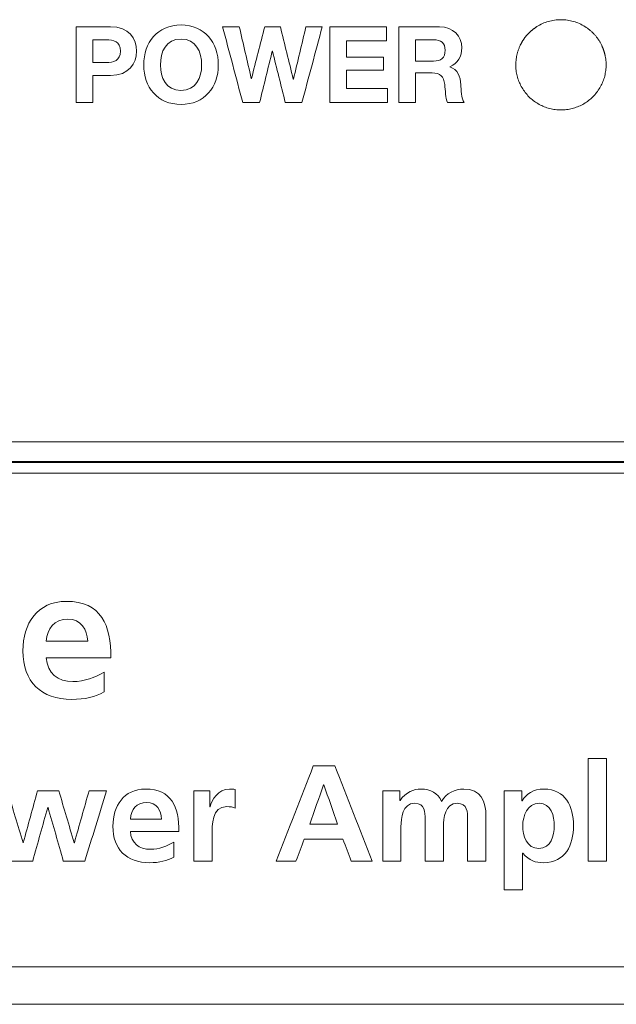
# Model space of a CAD drawing. Header units: millimetres. Extents: x 0 to 2122, y 0 to 1639.
# Tile 7 of 85: x 354 to 367, y 784 to 807. Entities that reach past the tile are written whole.
import ezdxf

# ---------------------------------------------------------------- set-up
doc = ezdxf.new("R2010")
doc.units = ezdxf.units.MM
doc.layers.add('1', color=7, linetype='Continuous', true_color=0xffffff)
doc.layers.add('3', color=7, linetype='Continuous', true_color=0xffffff)

msp = doc.modelspace()

# ---------------------------------------------------------------- linework, layer by layer
at = {"layer": '1', "color": 7, "linetype": 'Continuous', "lineweight": 13}
for p, q in [((334.38, 797.118), (407.877, 797.118)), ((334.353, 796.637), (407.867, 796.637)), ((407.877, 796.665), (334.38, 796.665)), ((407.644, 796.387), (334.505, 796.387)), ((741.205, 784.907), (322.205, 784.907)), ((741.205, 784.037), (322.205, 784.037))]:
    msp.add_line(p, q, dxfattribs=at)
for points, knots in [([(365.206, 806.337), (365.209, 806.343), (365.214, 806.353), (365.222, 806.368), (365.23, 806.384), (365.238, 806.399), (365.246, 806.414), (365.255, 806.428), (365.264, 806.443), (365.273, 806.457), (365.282, 806.471), (365.291, 806.485), (365.301, 806.499), (365.311, 806.513), (365.321, 806.526), (365.331, 806.539), (365.341, 806.552), (365.352, 806.565), (365.363, 806.578), (365.374, 806.59), (365.385, 806.603), (365.397, 806.615), (365.409, 806.627), (365.42, 806.639), (365.433, 806.65), (365.445, 806.662), (365.457, 806.673), (365.47, 806.684), (365.483, 806.695), (365.496, 806.705), (365.51, 806.716), (365.523, 806.726), (365.537, 806.736), (365.551, 806.746), (365.565, 806.756), (365.579, 806.766), (365.631, 806.799), (365.723, 806.849), (365.862, 806.9), (366.006, 806.931), (366.155, 806.941), (366.303, 806.931), (366.448, 806.9), (366.587, 806.849), (366.684, 806.796), (366.744, 806.757), (366.772, 806.738), (366.798, 806.718), (366.824, 806.697), (366.849, 806.676), (366.873, 806.654), (366.897, 806.632), (366.92, 806.608), (366.942, 806.584), (366.963, 806.56), (366.983, 806.534), (367.003, 806.508), (367.022, 806.481), (367.04, 806.454), (367.057, 806.426), (367.073, 806.397), (367.089, 806.368), (367.099, 806.347), (367.104, 806.337)], [0, 0, 0, 0, 0.007327, 0.014623, 0.02189, 0.02913, 0.036345, 0.043536, 0.050704, 0.057853, 0.064984, 0.072098, 0.079198, 0.086286, 0.093363, 0.100431, 0.107492, 0.114549, 0.121603, 0.128656, 0.135709, 0.142766, 0.149827, 0.156896, 0.163973, 0.17106, 0.17816, 0.185275, 0.192405, 0.199554, 0.206723, 0.213914, 0.221128, 0.228368, 0.235635, 0.242932, 0.250259, 0.313318, 0.375103, 0.436888, 0.499947, 0.563034, 0.624846, 0.686658, 0.749747, 0.763965, 0.778073, 0.792085, 0.806012, 0.819869, 0.83367, 0.847428, 0.861158, 0.874873, 0.888589, 0.902319, 0.916077, 0.929878, 0.943735, 0.957662, 0.971673, 0.985782, 1, 1, 1, 1]), ([(367.104, 806.337), (367.106, 806.332), (367.111, 806.322), (367.117, 806.307), (367.124, 806.292), (367.13, 806.277), (367.136, 806.261), (367.142, 806.246), (367.147, 806.23), (367.153, 806.215), (367.158, 806.199), (367.163, 806.183), (367.167, 806.167), (367.171, 806.152), (367.175, 806.136), (367.179, 806.119), (367.183, 806.103), (367.189, 806.071), (367.197, 806.021), (367.204, 805.955), (367.206, 805.889), (367.203, 805.801), (367.189, 805.691), (367.157, 805.563), (367.108, 805.44), (367.044, 805.324), (366.967, 805.217), (366.876, 805.12), (366.774, 805.036), (366.662, 804.965), (366.542, 804.908), (366.417, 804.868), (366.287, 804.843), (366.155, 804.835), (366.022, 804.843), (365.892, 804.868), (365.766, 804.909), (365.647, 804.966), (365.535, 805.036), (365.433, 805.121), (365.343, 805.217), (365.265, 805.325), (365.201, 805.441), (365.153, 805.564), (365.12, 805.693), (365.107, 805.802), (365.104, 805.89), (365.107, 805.956), (365.113, 806.022), (365.122, 806.076), (365.131, 806.119), (365.139, 806.151), (365.147, 806.183), (365.157, 806.215), (365.168, 806.246), (365.18, 806.277), (365.192, 806.307), (365.202, 806.327), (365.206, 806.337)], [0, 0, 0, 0, 0.003923, 0.007839, 0.01175, 0.015655, 0.019557, 0.023456, 0.027352, 0.031248, 0.035144, 0.039041, 0.042939, 0.046841, 0.050747, 0.054657, 0.058573, 0.062496, 0.07824, 0.093921, 0.109602, 0.125345, 0.156524, 0.187703, 0.218935, 0.250168, 0.281453, 0.312738, 0.343999, 0.37526, 0.406436, 0.437612, 0.46885, 0.500088, 0.531374, 0.56266, 0.593917, 0.625174, 0.656348, 0.687523, 0.718766, 0.750009, 0.781296, 0.812582, 0.843835, 0.875087, 0.890712, 0.906276, 0.921839, 0.937465, 0.945309, 0.95313, 0.960935, 0.968732, 0.97653, 0.984335, 0.992156, 1, 1, 1, 1])]:
    msp.add_open_spline(points, degree=3, knots=knots, dxfattribs=at)
at = {"layer": '3', "color": 7, "linetype": 'Continuous', "lineweight": 13}
for points, knots in [([(354.883, 806.773), (354.883, 806.773), (355.678, 806.773), (355.678, 806.773), (356.118, 806.773), (356.288, 806.493), (356.288, 805.92), (356.118, 805.641), (355.678, 805.641), (355.678, 805.641), (355.271, 805.641), (355.271, 805.641)], [0, 0, 0, 0, 0.1428571, 0.1428571, 0.1428571, 0.2857143, 0.2857143, 0.4285714, 0.4285714, 0.4285714, 0.5714286, 0.5714286, 0.5714286, 0.5714286]), ([(357.321, 806.815), (357.867, 806.815), (358.188, 806.407), (358.188, 805.883), (358.188, 805.374), (357.867, 804.966), (356.775, 804.966), (356.453, 805.374), (356.453, 805.883), (356.453, 806.407), (356.775, 806.815), (357.321, 806.815)], [0, 0, 0, 0, 0.25, 0.25, 0.25, 0.5, 0.5, 0.75, 0.75, 0.75, 1, 1, 1, 1]), ([(362.382, 806.773), (362.382, 806.773), (363.334, 806.773), (363.334, 806.773), (363.65, 806.773), (363.85, 806.552), (363.85, 806.286), (363.85, 806.078), (363.766, 805.923), (363.571, 805.843)], [0, 0, 0, 0, 0.0769231, 0.0769231, 0.0769231, 0.1538462, 0.1538462, 0.1538462, 0.2307692, 0.2307692, 0.2307692, 0.2307692]), ([(355.271, 805.942), (355.271, 805.942), (355.572, 805.942), (355.572, 805.942), (355.752, 805.942), (355.913, 805.982), (355.913, 806.431), (355.752, 806.471), (355.572, 806.471), (355.572, 806.471), (355.271, 806.471), (355.271, 806.471)], [0, 0, 0, 0, 0.2, 0.2, 0.2, 0.4, 0.4, 0.6, 0.6, 0.6, 0.8, 0.8, 0.8, 0.8]), ([(357.32, 805.293), (357.669, 805.293), (357.8, 805.589), (357.8, 805.883), (357.8, 806.192), (357.669, 806.488), (356.972, 806.488), (356.841, 806.192), (356.841, 805.883), (356.841, 805.589), (356.972, 805.293), (357.32, 805.293)], [0, 0, 0, 0, 0.25, 0.25, 0.25, 0.5, 0.5, 0.75, 0.75, 0.75, 1, 1, 1, 1]), ([(362.77, 805.974), (362.77, 805.974), (363.195, 805.974), (363.195, 805.974), (363.368, 805.974), (363.462, 806.048), (363.462, 806.226), (363.462, 806.397), (363.368, 806.471), (363.195, 806.471), (363.195, 806.471), (362.77, 806.471), (362.77, 806.471)], [0, 0, 0, 0, 0.2, 0.2, 0.2, 0.4, 0.4, 0.4, 0.6, 0.6, 0.6, 0.8, 0.8, 0.8, 0.8]), ([(363.452, 805.431), (363.425, 805.616), (363.353, 805.698), (363.158, 805.698), (363.158, 805.698), (362.77, 805.698), (362.77, 805.698)], [0.6153846, 0.6153846, 0.6153846, 0.6153846, 0.6923077, 0.6923077, 0.6923077, 0.7692308, 0.7692308, 0.7692308, 0.7692308]), ([(363.571, 805.838), (363.761, 805.789), (363.815, 805.603), (363.828, 805.426), (363.835, 805.315), (363.833, 805.107), (363.902, 805.008)], [0.3076923, 0.3076923, 0.3076923, 0.3076923, 0.3846154, 0.3846154, 0.3846154, 0.4615385, 0.4615385, 0.4615385, 0.4615385]), ([(355.531, 791.301), (355.324, 791.187), (355.087, 791.128), (354.782, 791.128), (354.063, 791.128), (353.644, 791.543), (353.644, 792.258), (353.644, 792.888), (353.978, 793.409), (354.655, 793.409), (355.463, 793.409), (355.692, 792.854), (355.692, 792.093)], [0, 0, 0, 0, 0.125, 0.125, 0.125, 0.25, 0.25, 0.25, 0.375, 0.375, 0.375, 0.5, 0.5, 0.5, 0.5]), ([(355.15, 792.482), (355.133, 792.757), (355.006, 792.994), (354.371, 792.994), (354.211, 792.774), (354.185, 792.482)], [0, 0, 0, 0, 0.3333333, 0.3333333, 0.6666667, 0.6666667, 0.6666667, 0.6666667]), ([(354.185, 792.093), (354.211, 791.742), (354.456, 791.543), (354.807, 791.543), (355.083, 791.543), (355.319, 791.644), (355.531, 791.763)], [0.625, 0.625, 0.625, 0.625, 0.75, 0.75, 0.75, 0.875, 0.875, 0.875, 0.875]), ([(357.152, 787.461), (356.996, 787.375), (356.819, 787.331), (356.59, 787.331), (356.05, 787.331), (355.736, 787.642), (355.736, 788.179), (355.736, 788.652), (355.987, 789.043), (356.495, 789.043), (357.101, 789.043), (357.273, 788.627), (357.273, 788.055)], [0, 0, 0, 0, 0.125, 0.125, 0.125, 0.25, 0.25, 0.25, 0.375, 0.375, 0.375, 0.5, 0.5, 0.5, 0.5]), ([(358, 788.633), (358.019, 788.785), (358.194, 789.043), (358.447, 789.043), (358.489, 789.043), (358.534, 789.043), (358.578, 789.03)], [0.2727273, 0.2727273, 0.2727273, 0.2727273, 0.3636364, 0.3636364, 0.3636364, 0.4545455, 0.4545455, 0.4545455, 0.4545455]), ([(362.413, 788.776), (362.546, 788.976), (362.74, 789.043), (362.899, 789.043), (363.127, 789.043), (363.29, 788.957), (363.381, 788.754)], [0.15, 0.15, 0.15, 0.15, 0.2, 0.2, 0.2, 0.25, 0.25, 0.25, 0.25]), ([(363.381, 788.754), (363.48, 788.951), (363.693, 789.043), (363.893, 789.043), (364.296, 789.043), (364.411, 788.766), (364.411, 788.401), (364.411, 788.401), (364.411, 787.369), (364.411, 787.369)], [0.25, 0.25, 0.25, 0.25, 0.3, 0.3, 0.3, 0.35, 0.35, 0.35, 0.4, 0.4, 0.4, 0.4]), ([(365.251, 788.773), (365.347, 788.931), (365.509, 789.043), (365.759, 789.043), (366.261, 789.043), (366.446, 788.642), (366.446, 788.191), (366.446, 787.744), (366.261, 787.331), (365.75, 787.331), (365.569, 787.331), (365.42, 787.375), (365.27, 787.556)], [0.2727273, 0.2727273, 0.2727273, 0.2727273, 0.3636364, 0.3636364, 0.3636364, 0.4545455, 0.4545455, 0.4545455, 0.5454545, 0.5454545, 0.5454545, 0.6363636, 0.6363636, 0.6363636, 0.6363636]), ([(356.866, 788.347), (356.854, 788.554), (356.759, 788.731), (356.282, 788.731), (356.161, 788.566), (356.142, 788.347)], [0, 0, 0, 0, 0.3333333, 0.3333333, 0.6666667, 0.6666667, 0.6666667, 0.6666667]), ([(362.997, 788.344), (362.997, 788.496), (362.997, 788.712), (362.753, 788.712), (362.47, 788.712), (362.435, 788.376), (362.435, 788.163), (362.435, 788.163), (362.435, 787.369), (362.435, 787.369)], [0.75, 0.75, 0.75, 0.75, 0.8, 0.8, 0.8, 0.85, 0.85, 0.85, 0.9, 0.9, 0.9, 0.9]), ([(363.985, 788.344), (363.985, 788.496), (363.985, 788.712), (363.74, 788.712), (363.458, 788.712), (363.423, 788.376), (363.423, 788.163), (363.423, 788.163), (363.423, 787.369), (363.423, 787.369)], [0.5, 0.5, 0.5, 0.5, 0.55, 0.55, 0.55, 0.6, 0.6, 0.6, 0.65, 0.65, 0.65, 0.65]), ([(365.267, 788.191), (365.267, 787.96), (365.359, 787.661), (365.642, 787.661), (365.921, 787.661), (366.001, 787.966), (366.001, 788.191), (366.001, 788.411), (365.925, 788.712), (365.648, 788.712), (365.375, 788.712), (365.267, 788.42), (365.267, 788.191)], [0, 0, 0, 0, 0.25, 0.25, 0.25, 0.5, 0.5, 0.5, 0.75, 0.75, 0.75, 1, 1, 1, 1]), ([(358.578, 788.601), (358.54, 788.623), (358.463, 788.636), (358.387, 788.636), (358.041, 788.636), (358.041, 788.204), (358.041, 787.969), (358.041, 787.969), (358.041, 787.369), (358.041, 787.369)], [0.5454545, 0.5454545, 0.5454545, 0.5454545, 0.6363636, 0.6363636, 0.6363636, 0.7272727, 0.7272727, 0.7272727, 0.8181818, 0.8181818, 0.8181818, 0.8181818]), ([(356.142, 788.055), (356.161, 787.791), (356.346, 787.642), (356.609, 787.642), (356.816, 787.642), (356.994, 787.718), (357.152, 787.807)], [0.625, 0.625, 0.625, 0.625, 0.75, 0.75, 0.75, 0.875, 0.875, 0.875, 0.875])]:
    msp.add_open_spline(points, degree=3, knots=knots, dxfattribs=at)
for points in [[(354.883, 805.008), (354.883, 805.008), (354.883, 806.773), (354.883, 806.773)], [(358.755, 805.008), (358.599, 805.596), (358.444, 806.185), (358.288, 806.773)], [(358.288, 806.773), (358.417, 806.773), (358.547, 806.773), (358.676, 806.773)], [(358.676, 806.773), (358.769, 806.372), (358.862, 805.972), (358.955, 805.572)], [(358.96, 805.572), (359.062, 805.972), (359.164, 806.372), (359.266, 806.773)], [(359.266, 806.773), (359.387, 806.773), (359.508, 806.773), (359.63, 806.773)], [(359.63, 806.773), (359.73, 806.367), (359.83, 805.962), (359.931, 805.557)], [(359.936, 805.557), (360.032, 805.962), (360.129, 806.367), (360.225, 806.773)], [(360.605, 806.773), (360.447, 806.185), (360.289, 805.596), (360.131, 805.008)], [(360.225, 806.773), (360.352, 806.773), (360.479, 806.773), (360.605, 806.773)], [(360.782, 806.773), (361.222, 806.773), (361.661, 806.773), (362.101, 806.773)], [(360.782, 805.008), (360.782, 805.596), (360.782, 806.185), (360.782, 806.773)], [(362.101, 806.773), (362.101, 806.664), (362.101, 806.555), (362.101, 806.446)], [(362.382, 805.008), (362.382, 805.008), (362.382, 806.773), (362.382, 806.773)], [(355.271, 806.471), (355.271, 806.471), (355.271, 805.942), (355.271, 805.942)], [(362.101, 806.446), (361.791, 806.446), (361.48, 806.446), (361.17, 806.446)], [(361.17, 806.446), (361.17, 806.32), (361.17, 806.194), (361.17, 806.068)], [(362.77, 806.471), (362.77, 806.471), (362.77, 805.974), (362.77, 805.974)], [(359.442, 806.209), (359.344, 805.809), (359.246, 805.409), (359.148, 805.008)], [(359.446, 806.209), (359.445, 806.209), (359.443, 806.209), (359.442, 806.209)], [(359.746, 805.008), (359.646, 805.409), (359.546, 805.809), (359.446, 806.209)], [(361.17, 806.068), (361.455, 806.068), (361.74, 806.068), (362.025, 806.068)], [(362.025, 806.068), (362.025, 805.968), (362.025, 805.867), (362.025, 805.767)], [(355.271, 805.641), (355.271, 805.641), (355.271, 805.008), (355.271, 805.008)], [(362.025, 805.767), (361.74, 805.767), (361.455, 805.767), (361.17, 805.767)], [(361.17, 805.767), (361.17, 805.623), (361.17, 805.479), (361.17, 805.335)], [(362.77, 805.698), (362.77, 805.698), (362.77, 805.008), (362.77, 805.008)], [(363.571, 805.843), (363.571, 805.843), (363.571, 805.838), (363.571, 805.838)], [(358.955, 805.572), (358.957, 805.572), (358.958, 805.572), (358.96, 805.572)], [(359.931, 805.557), (359.933, 805.557), (359.934, 805.557), (359.936, 805.557)], [(363.514, 805.008), (363.467, 805.119), (363.472, 805.29), (363.452, 805.431)], [(361.17, 805.335), (361.487, 805.335), (361.804, 805.335), (362.121, 805.335)], [(362.121, 805.335), (362.121, 805.226), (362.121, 805.117), (362.121, 805.008)], [(355.271, 805.008), (355.271, 805.008), (354.883, 805.008), (354.883, 805.008)], [(359.148, 805.008), (359.017, 805.008), (358.886, 805.008), (358.755, 805.008)], [(360.131, 805.008), (360.003, 805.008), (359.874, 805.008), (359.746, 805.008)], [(362.121, 805.008), (361.675, 805.008), (361.228, 805.008), (360.782, 805.008)], [(362.77, 805.008), (362.77, 805.008), (362.382, 805.008), (362.382, 805.008)], [(363.902, 805.008), (363.902, 805.008), (363.514, 805.008), (363.514, 805.008)], [(354.185, 792.482), (354.185, 792.482), (355.15, 792.482), (355.15, 792.482)], [(355.692, 792.093), (355.692, 792.093), (354.185, 792.093), (354.185, 792.093)], [(355.531, 791.763), (355.531, 791.763), (355.531, 791.301), (355.531, 791.301)], [(366.788, 789.751), (366.93, 789.751), (367.072, 789.751), (367.213, 789.751)], [(366.788, 787.369), (366.788, 788.163), (366.788, 788.957), (366.788, 789.751)], [(367.213, 789.751), (367.213, 788.957), (367.213, 788.163), (367.213, 787.369)], [(359.533, 787.369), (359.821, 788.108), (360.109, 788.847), (360.397, 789.586)], [(360.397, 789.586), (360.564, 789.586), (360.732, 789.586), (360.899, 789.586)], [(360.899, 789.586), (361.189, 788.847), (361.479, 788.108), (361.769, 787.369)], [(360.635, 789.141), (360.528, 788.836), (360.421, 788.531), (360.315, 788.226)], [(360.642, 789.141), (360.639, 789.141), (360.637, 789.141), (360.635, 789.141)], [(360.962, 788.226), (360.855, 788.531), (360.749, 788.836), (360.642, 789.141)], [(353.285, 789.004), (353.406, 788.601), (353.526, 788.198), (353.647, 787.795)], [(353.653, 787.795), (353.763, 788.198), (353.873, 788.601), (353.984, 789.004)], [(353.984, 789.004), (354.149, 789.004), (354.314, 789.004), (354.479, 789.004)], [(354.479, 789.004), (354.598, 788.601), (354.716, 788.198), (354.835, 787.795)], [(354.841, 787.795), (354.954, 788.198), (355.068, 788.601), (355.181, 789.004)], [(355.587, 789.004), (355.42, 788.459), (355.253, 787.914), (355.086, 787.369)], [(355.181, 789.004), (355.316, 789.004), (355.452, 789.004), (355.587, 789.004)], [(357.616, 789.004), (357.616, 789.004), (357.993, 789.004), (357.993, 789.004)], [(357.616, 787.369), (357.616, 787.369), (357.616, 789.004), (357.616, 789.004)], [(357.993, 789.004), (357.993, 789.004), (357.993, 788.633), (357.993, 788.633)], [(358.578, 789.03), (358.578, 789.03), (358.578, 788.601), (358.578, 788.601)], [(362.01, 789.004), (362.01, 789.004), (362.407, 789.004), (362.407, 789.004)], [(362.01, 787.369), (362.01, 787.369), (362.01, 789.004), (362.01, 789.004)], [(362.407, 789.004), (362.407, 789.004), (362.407, 788.776), (362.407, 788.776)], [(364.838, 789.004), (364.838, 789.004), (365.245, 789.004), (365.245, 789.004)], [(364.838, 786.702), (364.838, 786.702), (364.838, 789.004), (364.838, 789.004)], [(365.245, 789.004), (365.245, 789.004), (365.245, 788.773), (365.245, 788.773)], [(362.407, 788.776), (362.407, 788.776), (362.413, 788.776), (362.413, 788.776)], [(365.245, 788.773), (365.245, 788.773), (365.251, 788.773), (365.251, 788.773)], [(354.222, 788.617), (354.105, 788.201), (353.989, 787.785), (353.872, 787.369)], [(354.228, 788.617), (354.226, 788.617), (354.224, 788.617), (354.222, 788.617)], [(354.584, 787.369), (354.465, 787.785), (354.347, 788.201), (354.228, 788.617)], [(357.993, 788.633), (357.993, 788.633), (358, 788.633), (358, 788.633)], [(356.142, 788.347), (356.142, 788.347), (356.866, 788.347), (356.866, 788.347)], [(360.315, 788.226), (360.531, 788.226), (360.746, 788.226), (360.962, 788.226)], [(362.997, 787.369), (362.997, 787.369), (362.997, 788.344), (362.997, 788.344)], [(363.985, 787.369), (363.985, 787.369), (363.985, 788.344), (363.985, 788.344)], [(357.273, 788.055), (357.273, 788.055), (356.142, 788.055), (356.142, 788.055)], [(353.647, 787.795), (353.649, 787.795), (353.651, 787.795), (353.653, 787.795)], [(354.835, 787.795), (354.837, 787.795), (354.839, 787.795), (354.841, 787.795)], [(357.152, 787.807), (357.152, 787.807), (357.152, 787.461), (357.152, 787.461)], [(360.187, 787.877), (360.123, 787.708), (360.058, 787.538), (359.994, 787.369)], [(361.086, 787.877), (360.787, 787.877), (360.487, 787.877), (360.187, 787.877)], [(361.277, 787.369), (361.213, 787.538), (361.15, 787.708), (361.086, 787.877)], [(365.27, 787.556), (365.27, 787.556), (365.264, 787.556), (365.264, 787.556)], [(365.264, 787.556), (365.264, 787.556), (365.264, 786.702), (365.264, 786.702)], [(353.872, 787.369), (353.71, 787.369), (353.549, 787.369), (353.387, 787.369)], [(355.086, 787.369), (354.919, 787.369), (354.751, 787.369), (354.584, 787.369)], [(358.041, 787.369), (358.041, 787.369), (357.616, 787.369), (357.616, 787.369)], [(359.994, 787.369), (359.84, 787.369), (359.687, 787.369), (359.533, 787.369)], [(361.769, 787.369), (361.605, 787.369), (361.441, 787.369), (361.277, 787.369)], [(362.435, 787.369), (362.435, 787.369), (362.01, 787.369), (362.01, 787.369)], [(363.423, 787.369), (363.423, 787.369), (362.997, 787.369), (362.997, 787.369)], [(364.411, 787.369), (364.411, 787.369), (363.985, 787.369), (363.985, 787.369)], [(367.213, 787.369), (367.072, 787.369), (366.93, 787.369), (366.788, 787.369)], [(365.264, 786.702), (365.264, 786.702), (364.838, 786.702), (364.838, 786.702)]]:
    msp.add_open_spline(points, degree=3, dxfattribs=at)

doc.saveas('drawing.dxf')
